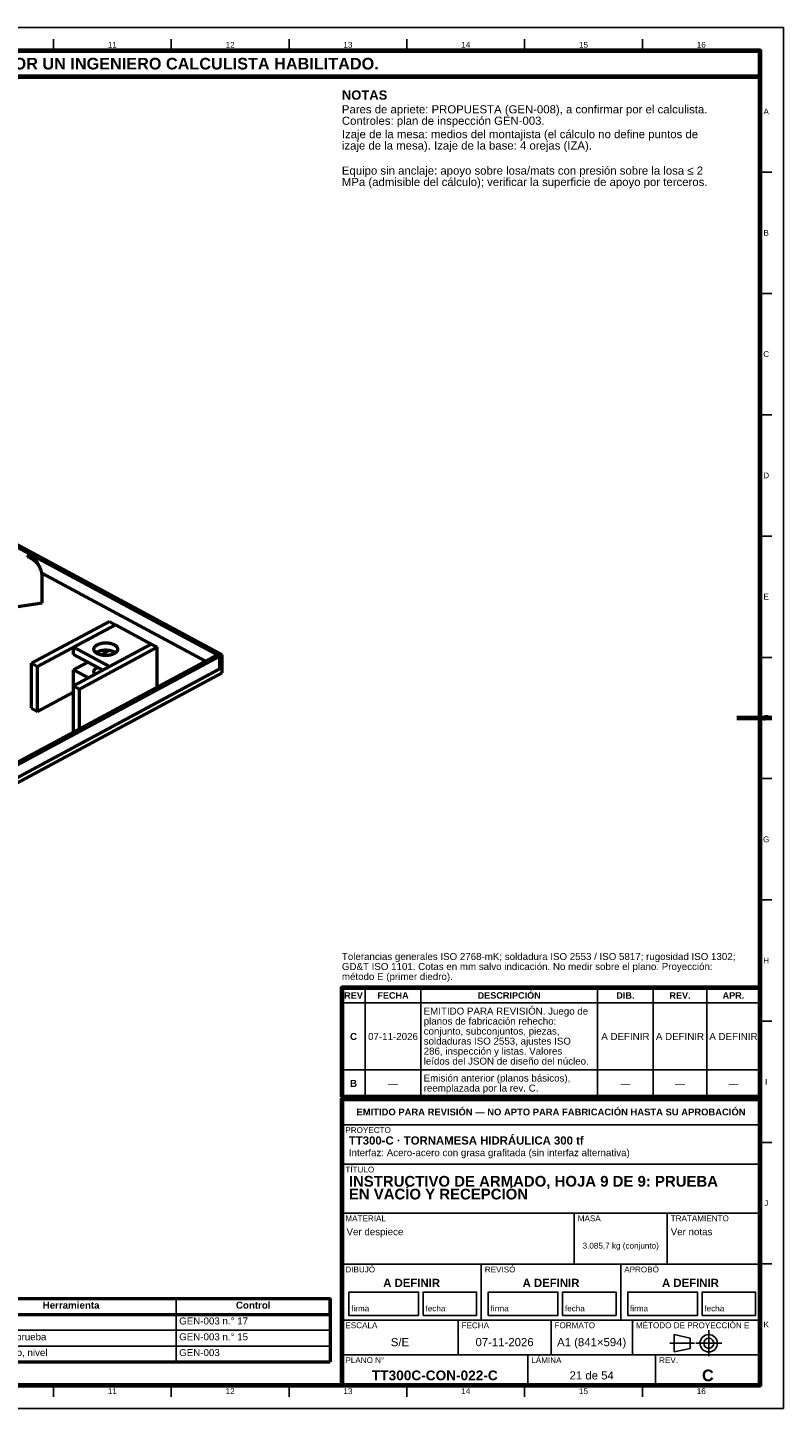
# Model space of a CAD drawing. Header units: millimetres. Extents: x 0 to 841, y 0 to 594.
# Tile 35 of 35: x 516 to 841, y 0 to 594. Entities that reach past the tile are written whole.
import ezdxf
from ezdxf.enums import TextEntityAlignment as Align

# ---------------------------------------------------------------- set-up
doc = ezdxf.new("R2010")
doc.units = ezdxf.units.MM
doc.linetypes.add('EJE', pattern=[31, 20, -4, 3, -4])
for name, color, linetype, lineweight in [('EJE', 7, 'EJE', 25), ('FINA', 7, 'CONTINUOUS', 25), ('MARCO', 7, 'CONTINUOUS', 70), ('TXT', 7, 'CONTINUOUS', 25), ('VIS', 7, 'CONTINUOUS', 50)]:
    doc.layers.add(name, color=color, linetype=linetype, lineweight=lineweight)
doc.styles.add('STD', font='LiberationSans-Regular.ttf')
doc.styles.add('STDB', font='LiberationSans-Bold.ttf')

msp = doc.modelspace()

# ---------------------------------------------------------------- linework, layer by layer
at = {"layer": 'EJE'}
for p, q in [((808.88, 22.42), (808.88, 33.58)), ((792.14, 28), (802.68, 28)), ((803.3, 28), (814.46, 28))]:
    msp.add_line(p, q, dxfattribs=at)
at = {"layer": 'FINA'}
for p, q in [((526.88, 584), (526.88, 589)), ((577.56, 584), (577.56, 589)), ((628.25, 584), (628.25, 589)), ((678.94, 584), (678.94, 589)), ((729.62, 584), (729.62, 589)), ((780.31, 584), (780.31, 589)), ((831, 531.82), (836, 531.82)), ((831, 479.64), (836, 479.64)), ((831, 427.45), (836, 427.45)), ((831, 375.27), (836, 375.27)), ((831, 323.09), (836, 323.09)), ((831, 270.91), (836, 270.91)), ((831, 218.73), (836, 218.73)), ((661, 134), (661, 180.9)), ((685, 134), (685, 180.9)), ((761, 134), (761, 180.9)), ((785, 134), (785, 180.9)), ((808, 134), (808, 180.9)), ((651, 174.4), (831, 174.4)), ((831, 166.55), (836, 166.55)), ((651, 145.6), (831, 145.6)), ((651, 134), (831, 134)), ((651, 133), (831, 133)), ((651, 122), (831, 122)), ((831, 114.36), (836, 114.36)), ((651, 105), (831, 105)), ((651, 84), (831, 84)), ((751, 62), (751, 84)), ((791, 62), (791, 84)), ((651, 62), (831, 62)), ((711, 38), (711, 62)), ((771, 38), (771, 62)), ((831, 62.18), (836, 62.18)), ((579.68, 47.2), (579.68, 20)), ((25, 40.4), (646, 40.4)), ((651, 38), (831, 38)), ((701, 23), (701, 38)), ((741, 23), (741, 38)), ((776, 23), (776, 38)), ((25, 33.6), (646, 33.6)), ((25, 26.8), (646, 26.8)), ((651, 23), (831, 23)), ((731, 10), (731, 23)), ((786, 10), (786, 23)), ((526.88, 10), (526.88, 5)), ((577.56, 10), (577.56, 5)), ((628.25, 10), (628.25, 5)), ((678.94, 10), (678.94, 5)), ((729.62, 10), (729.62, 5)), ((780.31, 10), (780.31, 5))]:
    msp.add_line(p, q, dxfattribs=at)
for points in [[(0, 0), (841, 0), (841, 594), (0, 594)], [(654, 40), (684, 40), (684, 50), (654, 50)], [(686, 40), (709, 40), (709, 50), (686, 50)], [(714, 40), (744, 40), (744, 50), (714, 50)], [(746, 40), (769, 40), (769, 50), (746, 50)], [(774, 40), (804, 40), (804, 50), (774, 50)], [(806, 40), (829, 40), (829, 50), (806, 50)], [(794, 24.28), (800.82, 25.83), (800.82, 30.17), (794, 31.72)]]:
    msp.add_lwpolyline(points, close=True, dxfattribs=at)
for radius in [3.72, 2.17]:
    msp.add_circle((808.88, 28), radius, dxfattribs=at)
at = {"layer": 'MARCO'}
msp.add_line((836, 297), (821, 297), dxfattribs=at)
for points in [[(20, 10), (831, 10), (831, 584), (20, 584)], [(20, 573), (831, 573), (831, 584), (20, 584)], [(651, 134), (831, 134), (831, 180.9), (651, 180.9)], [(651, 10), (831, 10), (831, 133), (651, 133)]]:
    msp.add_lwpolyline(points, close=True, dxfattribs=at)
at = {"layer": 'VIS'}
for p in [(646, 47.2), (25, 20)]:
    msp.add_line(p, (646, 20), dxfattribs=at)
for points in [[(334.47, 465.41), (598.47, 323.67)], [(335.5, 465.97), (599.5, 324.23)], [(520.96, 361.97), (520.9, 362.07), (520.84, 362.18), (520.78, 362.28), (520.72, 362.38), (520.65, 362.49), (520.59, 362.59), (520.53, 362.69), (520.46, 362.79), (520.39, 362.89), (520.32, 362.99), (520.25, 363.08), (520.18, 363.18), (520.1, 363.27), (520.03, 363.37), (519.95, 363.46), (519.88, 363.55), (519.8, 363.64), (519.72, 363.73), (519.64, 363.82), (519.55, 363.91), (519.47, 364), (519.39, 364.08), (519.3, 364.17), (519.21, 364.25), (519.13, 364.33), (519.04, 364.41), (518.95, 364.49), (518.86, 364.57), (518.77, 364.65), (518.67, 364.73), (518.58, 364.8), (518.49, 364.88), (518.39, 364.95), (518.29, 365.02), (518.2, 365.09), (518.1, 365.16), (518, 365.23), (517.9, 365.3), (517.8, 365.36), (517.7, 365.43), (517.6, 365.49), (517.49, 365.55), (517.39, 365.61), (517.28, 365.67), (517.18, 365.73), (517.07, 365.79), (516.97, 365.85), (516.86, 365.9), (516.75, 365.95), (516.64, 366.01), (516.54, 366.06), (516.43, 366.11), (516.32, 366.16), (516.21, 366.2), (516.1, 366.25), (515.98, 366.3), (515.87, 366.34), (515.76, 366.38), (515.65, 366.42)], [(520.23, 363.32), (520.18, 363.43), (520.12, 363.53), (520.06, 363.64), (520, 363.74), (519.93, 363.84), (519.87, 363.94), (519.8, 364.04), (519.74, 364.14), (519.67, 364.24), (519.6, 364.34), (519.53, 364.44), (519.46, 364.53), (519.38, 364.63), (519.31, 364.72), (519.23, 364.82), (519.15, 364.91), (519.08, 365), (519, 365.09), (518.91, 365.18), (518.83, 365.27), (518.75, 365.35), (518.67, 365.44), (518.58, 365.52), (518.49, 365.61), (518.41, 365.69), (518.32, 365.77), (518.23, 365.85), (518.14, 365.93), (518.04, 366.01), (517.95, 366.08), (517.86, 366.16), (517.76, 366.23), (517.67, 366.31), (517.57, 366.38), (517.47, 366.45), (517.38, 366.52), (517.28, 366.59), (517.18, 366.65), (517.08, 366.72), (516.98, 366.78), (516.87, 366.85), (516.77, 366.91), (516.67, 366.97), (516.56, 367.03), (516.46, 367.09), (516.35, 367.14), (516.25, 367.2), (516.14, 367.26), (516.03, 367.31), (515.92, 367.36), (515.81, 367.41), (515.71, 367.46)], [(520.96, 361.97), (520.23, 363.32)], [(522.01, 357.64), (522.01, 357.76), (522.01, 357.88), (522, 358.01), (522, 358.13), (521.99, 358.25), (521.98, 358.37), (521.97, 358.49), (521.96, 358.61), (521.95, 358.73), (521.94, 358.85), (521.92, 358.97), (521.9, 359.09), (521.88, 359.21), (521.86, 359.33), (521.84, 359.45), (521.82, 359.57), (521.79, 359.69), (521.76, 359.81), (521.74, 359.93), (521.71, 360.05), (521.67, 360.16), (521.64, 360.28), (521.61, 360.4), (521.57, 360.51), (521.53, 360.63), (521.49, 360.74), (521.45, 360.86), (521.41, 360.97), (521.36, 361.08), (521.32, 361.2), (521.27, 361.31), (521.22, 361.42), (521.17, 361.53), (521.12, 361.64), (521.07, 361.75), (521.01, 361.86), (520.96, 361.97)], [(521.88, 359.26), (592.28, 321.46)], [(522.01, 346.57), (522.01, 357.64)], [(496.21, 342.61), (522.01, 346.57)], [(550.94, 338.51), (517.43, 320.52)], [(553.52, 337.13), (520, 319.13)], [(553.52, 337.13), (535.47, 327.44)], [(550.94, 338.51), (553.52, 337.13)], [(553.52, 337.13), (568.99, 328.82)], [(568.99, 328.82), (535.47, 310.83)], [(535.47, 324.36), (535.47, 327.44)], [(535.47, 327.44), (550.94, 319.13)], [(571.57, 327.44), (538.05, 309.44)], [(544.29, 326.61), (544.29, 326.73), (544.31, 326.85), (544.33, 326.97), (544.37, 327.08), (544.41, 327.19), (544.46, 327.3), (544.51, 327.41), (544.57, 327.51), (544.64, 327.61), (544.72, 327.71), (544.79, 327.8), (544.88, 327.88), (544.96, 327.97), (545.05, 328.05), (545.14, 328.13), (545.24, 328.2), (545.34, 328.27), (545.43, 328.34), (545.54, 328.4), (545.64, 328.46), (545.74, 328.52), (545.85, 328.58), (545.96, 328.63), (546.06, 328.69), (546.17, 328.73), (546.28, 328.78), (546.4, 328.83), (546.51, 328.87), (546.62, 328.91), (546.73, 328.95), (546.85, 328.98), (546.96, 329.02), (547.08, 329.05), (547.2, 329.08), (547.31, 329.11), (547.43, 329.14), (547.55, 329.16), (547.66, 329.19), (547.78, 329.21), (547.9, 329.23), (548.02, 329.25), (548.14, 329.26), (548.26, 329.28), (548.38, 329.29), (548.5, 329.31), (548.61, 329.32), (548.73, 329.33), (548.85, 329.33), (548.97, 329.34), (549.09, 329.34), (549.21, 329.35), (549.33, 329.35), (549.45, 329.35), (549.57, 329.35), (549.69, 329.34), (549.81, 329.34), (549.93, 329.33), (550.05, 329.33), (550.17, 329.32), (550.29, 329.31), (550.41, 329.29), (550.53, 329.28), (550.65, 329.26), (550.77, 329.25), (550.89, 329.23), (551.01, 329.21), (551.12, 329.19), (551.24, 329.16), (551.36, 329.14), (551.48, 329.11), (551.59, 329.08), (551.71, 329.05), (551.82, 329.02), (551.94, 328.98), (552.05, 328.95), (552.17, 328.91), (552.28, 328.87), (552.39, 328.83), (552.5, 328.78), (552.62, 328.73), (552.72, 328.69), (552.83, 328.63), (552.94, 328.58), (553.05, 328.52), (553.15, 328.46), (553.25, 328.4), (553.35, 328.34), (553.45, 328.27), (553.55, 328.2), (553.65, 328.13), (553.74, 328.05), (553.83, 327.97), (553.91, 327.88), (553.99, 327.8), (554.07, 327.71), (554.15, 327.61), (554.21, 327.51), (554.28, 327.41), (554.33, 327.3), (554.38, 327.19), (554.42, 327.08), (554.46, 326.97), (554.48, 326.85), (554.49, 326.73), (554.5, 326.61)], [(568.99, 328.82), (550.94, 319.13)], [(568.99, 328.82), (571.57, 327.44)], [(571.57, 310.34), (571.57, 327.44)], [(335.5, 183.59), (597.44, 324.23)], [(336.53, 183.04), (598.47, 323.67)], [(535.47, 324.36), (548.08, 317.6)], [(541.66, 321.04), (535.47, 317.72)], [(545.78, 324.67), (545.68, 324.73), (545.57, 324.79), (545.47, 324.86), (545.37, 324.92), (545.27, 325), (545.17, 325.07), (545.08, 325.15), (544.98, 325.23), (544.9, 325.31), (544.81, 325.4), (544.73, 325.49), (544.66, 325.59), (544.58, 325.69), (544.52, 325.79), (544.46, 325.9), (544.41, 326.01), (544.37, 326.13), (544.33, 326.25), (544.31, 326.36), (544.29, 326.49), (544.29, 326.61)], [(545.17, 325.07), (545.27, 325.14), (545.36, 325.21), (545.46, 325.28), (545.57, 325.35), (545.67, 325.41), (545.78, 325.47), (545.88, 325.52), (545.99, 325.58), (546.1, 325.63), (546.21, 325.67), (546.32, 325.72), (546.43, 325.77), (546.55, 325.81), (546.66, 325.85), (546.78, 325.89), (546.89, 325.92), (547.01, 325.96), (547.12, 325.99), (547.24, 326.02), (547.36, 326.05), (547.48, 326.07), (547.59, 326.1), (547.71, 326.12), (547.83, 326.14), (547.95, 326.16), (548.07, 326.18), (548.19, 326.2), (548.31, 326.21), (548.43, 326.22), (548.55, 326.24), (548.67, 326.25), (548.79, 326.25), (548.91, 326.26), (549.03, 326.27), (549.15, 326.27), (549.27, 326.27), (549.39, 326.27), (549.52, 326.27), (549.64, 326.27), (549.76, 326.27), (549.88, 326.26), (550, 326.25), (550.12, 326.25), (550.24, 326.24), (550.36, 326.22), (550.48, 326.21), (550.6, 326.2), (550.72, 326.18), (550.84, 326.16), (550.96, 326.14), (551.08, 326.12), (551.19, 326.1), (551.31, 326.07), (551.43, 326.05), (551.55, 326.02), (551.66, 325.99), (551.78, 325.96), (551.9, 325.92), (552.01, 325.89), (552.13, 325.85), (552.24, 325.81), (552.35, 325.77), (552.47, 325.72), (552.58, 325.67), (552.69, 325.63), (552.8, 325.58), (552.91, 325.52), (553.01, 325.47), (553.12, 325.41), (553.22, 325.35), (553.32, 325.28), (553.43, 325.21), (553.52, 325.14), (553.62, 325.07)], [(554.5, 326.61), (554.49, 326.49), (554.48, 326.37), (554.45, 326.25), (554.42, 326.13), (554.38, 326.02), (554.33, 325.91), (554.27, 325.8), (554.21, 325.7), (554.14, 325.6), (554.07, 325.51), (553.99, 325.41), (553.9, 325.33), (553.82, 325.24), (553.73, 325.16), (553.64, 325.08), (553.54, 325.01), (553.44, 324.94), (553.34, 324.87), (553.24, 324.81), (553.14, 324.74), (553.03, 324.68), (552.92, 324.63), (552.82, 324.57), (552.71, 324.52), (552.6, 324.47), (552.48, 324.43), (552.37, 324.38), (552.26, 324.34), (552.14, 324.3), (552.03, 324.26), (551.91, 324.23), (551.8, 324.19), (551.68, 324.16), (551.56, 324.13), (551.45, 324.1), (551.33, 324.07), (551.21, 324.05), (551.09, 324.02), (550.97, 324), (550.85, 323.98), (550.73, 323.96), (550.61, 323.95), (550.49, 323.93), (550.37, 323.92), (550.25, 323.91), (550.13, 323.9), (550.01, 323.89), (549.89, 323.88), (549.77, 323.88), (549.65, 323.87), (549.53, 323.87), (549.41, 323.87), (549.29, 323.87), (549.17, 323.87), (549.05, 323.87), (548.93, 323.88), (548.81, 323.89), (548.68, 323.89), (548.56, 323.9), (548.44, 323.92), (548.32, 323.93), (548.2, 323.94), (548.08, 323.96), (547.96, 323.98), (547.84, 324), (547.73, 324.02), (547.61, 324.04), (547.49, 324.07), (547.37, 324.09), (547.25, 324.12), (547.14, 324.15), (547.02, 324.18), (546.9, 324.22), (546.79, 324.25), (546.67, 324.29), (546.56, 324.33), (546.45, 324.37), (546.33, 324.42), (546.22, 324.46), (546.11, 324.51), (546, 324.56), (545.89, 324.61), (545.78, 324.67)], [(551.11, 326.11), (547.35, 324.1)], [(597.44, 324.23), (598.47, 323.67)], [(598.47, 323.67), (599.5, 324.23)], [(598.47, 318.14), (598.47, 323.67)], [(598.47, 318.14), (598.47, 323.67)], [(599.5, 318.69), (599.5, 324.23)], [(335.5, 176.95), (599.5, 318.69)], [(335.5, 174.74), (599.5, 316.48)], [(336.53, 177.5), (598.47, 318.14)], [(517.43, 301.2), (517.43, 320.52)], [(517.43, 320.52), (520, 319.13)], [(520, 299.82), (520, 319.13)], [(535.47, 310.83), (535.47, 317.72)], [(535.47, 317.72), (541.89, 314.27)], [(544.29, 316.89), (544.29, 317.01), (544.31, 317.13), (544.33, 317.25), (544.37, 317.37), (544.41, 317.48), (544.46, 317.6), (544.52, 317.7), (544.58, 317.81), (544.66, 317.91), (544.73, 318), (544.81, 318.1), (544.9, 318.18), (544.98, 318.27), (545.08, 318.35), (545.17, 318.43), (545.27, 318.5), (545.37, 318.57), (545.47, 318.64), (545.57, 318.71), (545.68, 318.77), (545.78, 318.83)], [(544.72, 315.79), (544.64, 315.89), (544.57, 315.99), (544.51, 316.09), (544.46, 316.19), (544.41, 316.3), (544.37, 316.42), (544.33, 316.53), (544.31, 316.65), (544.29, 316.77), (544.29, 316.89)], [(598.47, 318.14), (599.5, 318.69)], [(599.5, 316.48), (599.5, 318.69)], [(535.47, 291.51), (535.47, 310.83)], [(535.47, 310.83), (538.05, 309.44)], [(538.05, 292.34), (538.05, 309.44)], [(535.47, 308.12), (520, 299.82)], [(517.43, 301.2), (520, 299.82)], [(535.47, 291.51), (535.99, 291.23)]]:
    msp.add_lwpolyline(points, dxfattribs=at)
msp.add_lwpolyline([(25, 40.4), (646, 40.4), (646, 47.2), (25, 47.2)], close=True, dxfattribs=at)

# ---------------------------------------------------------------- texts
at = {"layer": 'TXT'}
for s, height, style, p in [('ESTOS PLANOS NO SON VÁLIDOS PARA FABRICACIÓN HASTA SU REVISIÓN Y APROBACIÓN POR UN INGENIERO CALCULISTA HABILITADO.', 5, 'STDB', (425.5, 578.5)), ('11', 2.5, 'STD', (552.22, 586.6)), ('12', 2.5, 'STD', (602.91, 586.6)), ('13', 2.5, 'STD', (653.59, 586.6)), ('14', 2.5, 'STD', (704.28, 586.6)), ('15', 2.5, 'STD', (754.97, 586.6)), ('16', 2.5, 'STD', (805.66, 586.6)), ('A', 2.5, 'STD', (833.6, 557.91)), ('B', 2.5, 'STD', (833.6, 505.73)), ('C', 2.5, 'STD', (833.6, 453.55)), ('D', 2.5, 'STD', (833.6, 401.36)), ('E', 2.5, 'STD', (833.6, 349.18)), ('F', 2.5, 'STD', (833.6, 297)), ('G', 2.5, 'STD', (833.6, 244.82)), ('H', 2.5, 'STD', (833.6, 192.64)), ('REV', 2.8, 'STDB', (656, 177.65)), ('FECHA', 2.8, 'STDB', (673, 177.65)), ('DESCRIPCIÓN', 2.8, 'STDB', (723, 177.65)), ('DIB.', 2.8, 'STDB', (773, 177.65)), ('REV.', 2.8, 'STDB', (796.5, 177.65)), ('APR.', 2.8, 'STDB', (819.5, 177.65)), ('C', 3, 'STDB', (656, 160)), ('07-11-2026', 3, 'STD', (673, 160)), ('A DEFINIR', 3, 'STD', (773, 160)), ('A DEFINIR', 3, 'STD', (796.5, 160)), ('A DEFINIR', 3, 'STD', (819.5, 160)), ('B', 3, 'STDB', (656, 139.8)), ('—', 3, 'STD', (673, 139.8)), ('—', 3, 'STD', (773, 139.8)), ('—', 3, 'STD', (796.5, 139.8)), ('—', 3, 'STD', (819.5, 139.8)), ('I', 2.5, 'STD', (833.6, 140.45)), ('EMITIDO PARA REVISIÓN — NO APTO PARA FABRICACIÓN HASTA SU APROBACIÓN', 2.9, 'STDB', (741, 127.5)), ('J', 2.5, 'STD', (833.6, 88.27)), ('3.085,7 kg (conjunto)', 2.5, 'STD', (771, 70)), ('A DEFINIR', 3.5, 'STDB', (681, 54)), ('A DEFINIR', 3.5, 'STDB', (741, 54)), ('A DEFINIR', 3.5, 'STDB', (801, 54)), ('Herramienta', 3, 'STDB', (534.46, 44.4)), ('Control', 3, 'STDB', (612.84, 44.4)), ('K', 2.5, 'STD', (833.6, 36.09)), ('S/E', 3.5, 'STD', (676, 28.5)), ('07-11-2026', 3.5, 'STD', (721, 28.5)), ('A1 (841×594)', 3.5, 'STD', (758.5, 28.5)), ('TT300C-CON-022-C', 4.2, 'STDB', (691, 14.2)), ('21 de 54', 3.5, 'STD', (758.5, 14.2)), ('C', 5, 'STDB', (808.5, 14.2)), ('11', 2.5, 'STD', (552.22, 7.4)), ('12', 2.5, 'STD', (602.91, 7.4)), ('13', 2.5, 'STD', (653.59, 7.4)), ('14', 2.5, 'STD', (704.28, 7.4)), ('15', 2.5, 'STD', (754.97, 7.4)), ('16', 2.5, 'STD', (805.66, 7.4))]:
    msp.add_text(s, height=height, dxfattribs=dict(at, style=style)).set_placement(p, align=Align.MIDDLE_CENTER)
for s, height, style, p in [('NOTAS', 4, 'STDB', (651, 567)), ('Pares de apriete: PROPUESTA (GEN-008), a confirmar por el calculista.', 3.5, 'STD', (651, 560.6)), ('Controles: plan de inspección GEN-003.', 3.5, 'STD', (651, 555.7)), ('Izaje de la mesa: medios del montajista (el cálculo no define puntos de', 3.5, 'STD', (651, 549.93)), ('izaje de la mesa). Izaje de la base: 4 orejas (IZA).', 3.5, 'STD', (651, 545.03)), ('Equipo sin anclaje: apoyo sobre losa/mats con presión sobre la losa ≤ 2', 3.5, 'STD', (651, 534.25)), ('MPa (admisible del cálculo); verificar la superficie de apoyo por terceros.', 3.5, 'STD', (651, 529.35)), ('EMITIDO PARA REVISIÓN. Juego de', 3, 'STD', (686.2, 172.4)), ('planos de fabricación rehecho:', 3, 'STD', (686.2, 168.1)), ('conjunto, subconjuntos, piezas,', 3, 'STD', (686.2, 163.8)), ('soldaduras ISO 2553, ajustes ISO', 3, 'STD', (686.2, 159.5)), ('286, inspección y listas. Valores', 3, 'STD', (686.2, 155.2)), ('leídos del JSON de diseño del núcleo.', 3, 'STD', (686.2, 150.9)), ('Emisión anterior (planos básicos),', 3, 'STD', (686.2, 143.6)), ('reemplazada por la rev. C.', 3, 'STD', (686.2, 139.3)), ('PROYECTO', 2.5, 'STD', (652.5, 121)), ('TT300-C · TORNAMESA HIDRÁULICA 300 tf', 3.5, 'STDB', (654, 117)), ('Interfaz: Acero-acero con grasa grafitada (sin interfaz alternativa)', 3, 'STD', (654, 111.5)), ('TÍTULO', 2.5, 'STD', (652.5, 104)), ('INSTRUCTIVO DE ARMADO, HOJA 9 DE 9: PRUEBA', 4.6, 'STDB', (654, 100)), ('EN VACÍO Y RECEPCIÓN', 4.6, 'STDB', (654, 94.48)), ('MATERIAL', 2.5, 'STD', (652.5, 83)), ('Ver despiece', 3, 'STD', (653, 77.5)), ('MASA', 2.5, 'STD', (752.5, 83)), ('Ver notas', 3, 'STD', (792.5, 77.5)), ('TRATAMIENTO', 2.5, 'STD', (792.5, 83)), ('DIBUJÓ', 2.5, 'STD', (652.5, 61)), ('REVISÓ', 2.5, 'STD', (712.5, 61)), ('APROBÓ', 2.5, 'STD', (772.5, 61)), ('ESCALA', 2.5, 'STD', (652.5, 37)), ('FECHA', 2.5, 'STD', (702.5, 37)), ('FORMATO', 2.5, 'STD', (742.5, 37)), ('MÉTODO DE PROYECCIÓN E', 2.5, 'STD', (777.5, 37)), ('PLANO N°', 2.5, 'STD', (652.5, 22)), ('LÁMINA', 2.5, 'STD', (732.5, 22)), ('REV.', 2.5, 'STD', (787.5, 22))]:
    msp.add_text(s, height=height, dxfattribs=dict(at, style=style)).set_placement(p, align=Align.TOP_LEFT)
at = {"layer": 'TXT', "style": 'STD'}
for s, height, p in [('Tolerancias generales ISO 2768-mK; soldadura ISO 2553 / ISO 5817; rugosidad ISO 1302;', 3, (651, 192)), ('GD&T ISO 1101. Cotas en mm salvo indicación. No medir sobre el plano. Proyección:', 3, (651, 187.7)), ('método E (primer diedro).', 3, (651, 183.4)), ('firma', 2.5, (655, 41)), ('fecha', 2.5, (687, 41)), ('firma', 2.5, (715, 41)), ('fecha', 2.5, (747, 41)), ('firma', 2.5, (775, 41)), ('fecha', 2.5, (807, 41))]:
    msp.add_text(s, height=height, dxfattribs=at).set_placement(p, align=Align.BOTTOM_LEFT)
for s, p in [('GEN-003 n.° 17', (580.98, 37.6)), ('Bomba de prueba', (490.54, 30.8)), ('GEN-003 n.° 15', (580.98, 30.8)), ('Torquímetro, nivel', (490.54, 24)), ('GEN-003', (580.98, 24))]:
    msp.add_text(s, height=3, dxfattribs=at).set_placement(p, align=Align.MIDDLE_LEFT)

doc.saveas('drawing.dxf')
